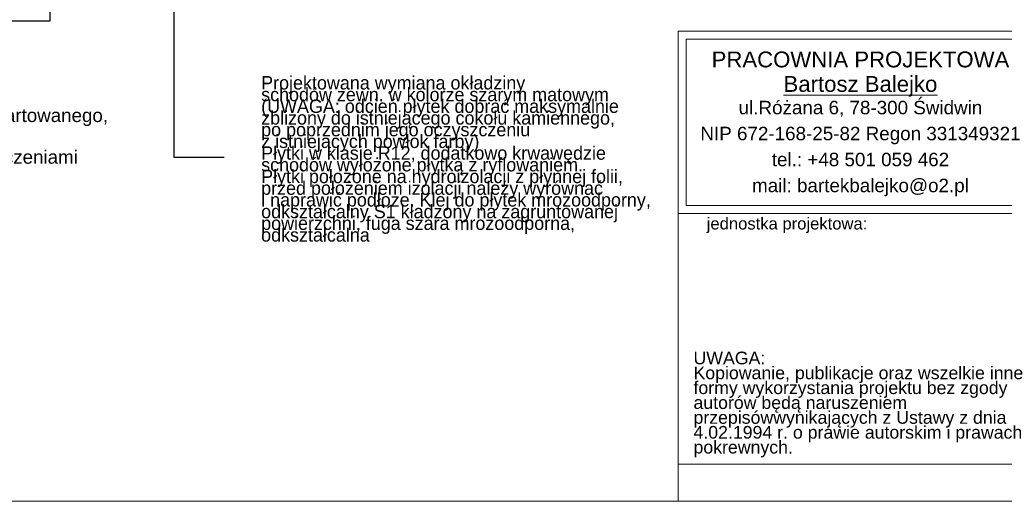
# Model space of a CAD drawing. Extents: x -396299 to -11759, y -15022 to 18278.
# Tile 43 of 205: x -293384 to -280166, y -11422 to -4954. Entities that reach past the tile are written whole.
import ezdxf

# ---------------------------------------------------------------- set-up
doc = ezdxf.new("R2010")
doc.units = 0
doc.header["$MEASUREMENT"] = 0
for name, color, linetype, lineweight in [('Arch opisy_Nr_Pióra__21', 7, 'Continuous', 13), ('Arch opisy_Nr_Pióra__5', 7, 'Continuous', 13), ('ARCH TABELA_Nr_Pióra__21', 7, 'Continuous', 13), ('ARCH TABELA_Nr_Pióra__7', 7, 'Continuous', 13)]:
    doc.layers.add(name, color=color, linetype=linetype, lineweight=lineweight)
doc.styles.add('GENERATED_STYLE_10', font='arial.ttf')
doc.styles.add('GENERATED_STYLE_3', font='txt')
doc.styles.add('GENERATED_STYLE_5', font='arial.ttf')
doc.styles.add('GENERATED_STYLE_6', font='arial.ttf')
doc.dimstyles.new('GENERATED_STYLE__11', dxfattribs={"dimtxt": 0.18, "dimasz": 109.44, "dimexe": 0.18, "dimexo": 0.0625, "dimgap": 0.09, "dimtad": 0, "dimtih": 1, "dimtoh": 1, "dimdec": 4, "dimzin": 0, "dimdsep": 46, "dimcen": 0.09, "dimadec": 0, "dimazin": 0, "dimtfac": 1, "dimtdec": 4, "dimtmove": 0, "dimatfit": 3, "dimldrblk": 'ARROWHEAD_11', "dimfxl": 0, "dimtolj": 1, "dimtzin": 0, "dimarcsym": 0})

# ---------------------------------------------------------------- blocks, each defined once
blk = doc.blocks.new('ARROWHEAD_11')
at = {"color": 0, "linetype": 'Continuous', "lineweight": 0}
blk.add_line((0, 0), (-1, 0), dxfattribs=at)
at = {"color": 0, "linetype": 'Continuous', "lineweight": 0, "const_width": 0.25, "flags": 128}
blk.add_lwpolyline([(-0.125, 0, 1), (0.125, 0, 1)], format="xyb", close=True, dxfattribs=at)

msp = doc.modelspace()

# ---------------------------------------------------------------- linework, layer by layer
at = {"layer": 'ARCH TABELA_Nr_Pióra__21', "linetype": 'Continuous'}
for p, q in [((-284543.7, -5110.5), (-267043.7, -5110.5)), ((-284543.7, -5110.5), (-279650.1, -5110.5)), ((-284543.7, -7557.3), (-284543.7, -5110.5)), ((-284543.7, -10921.6), (-284543.7, -5110.5)), ((-284437.4, -7450.9), (-284437.4, -5216.9)), ((-284437.4, -5216.9), (-279756.5, -5216.9)), ((-284437.4, -7450.9), (-279756.5, -7450.9)), ((-284543.7, -7557.3), (-279650.1, -7557.3)), ((-284543.7, -10921.6), (-279650.1, -10921.6)), ((-284543.7, -11421.6), (-284543.7, -10921.6)), ((-284543.7, -11421.6), (-284543.7, -10921.6)), ((-284543.7, -11421.6), (-284543.7, -10921.6)), ((-266543.7, -11421.6), (-341543.7, -11421.6))]:
    msp.add_line(p, q, dxfattribs=at)

# ---------------------------------------------------------------- texts
at = {"layer": 'Arch opisy_Nr_Pióra__21', "linetype": 'Continuous', "insert": (-290142.4, -6824.2), "char_height": 180, "width": 5395.77, "attachment_point": 4, "line_spacing_factor": 0.523712, "style": 'GENERATED_STYLE_3'}
msp.add_mtext('{Projektowana wymiana okładziny \\Pschodów zewn. w kolorze szarym matowym \\P(UWAGA: odcień płytek dobrać maksymalnie \\Pzbliżony do istniejącego cokołu kamiennego, \\Ppo poprzednim jego oczyszczeniu \\Pz istniejących powłok farby)  \\PPłytki w klasie R12, dodatkowo krwawędzie \\Pschodów wyłożone płytką z ryflowaniem.\\PPłytki położone na hydroizolacji z płynnej folii, \\Pprzed położeniem izolacji należy wyrównać \\Pi naprawić podłoże. Klej do płytek mrozoodporny, \\Podkształcalny S1 kładzony na zagruntowanej \\Ppowierzchni, fuga szara mrozoodporna, odkształcalna }', dxfattribs=at)
at = {"layer": 'Arch opisy_Nr_Pióra__5', "linetype": 'Continuous', "insert": (-297480.7, -5868.9), "char_height": 180, "width": 5831.986, "attachment_point": 1, "line_spacing_factor": 0.932281, "style": 'GENERATED_STYLE_10'}
msp.add_mtext('{UWAGA do konstrukcji szklanych:\\P- elementy szklane ze szkła float, hartowanego,\\P  laminowanego ze szlifem krawędzi\\P- dobór szkła należy sprawdzić obliczeniami \\P  statycznymi przez wykonawcę}', dxfattribs=at)
at = {"layer": 'ARCH TABELA_Nr_Pióra__7', "linetype": 'Continuous', "insert": (-282096.9, -5381.8), "char_height": 212.766, "attachment_point": 2, "line_spacing_factor": 0.926719, "style": 'GENERATED_STYLE_6'}
msp.add_mtext('{PRACOWNIA PROJEKTOWA\\P\\LBartosz Balejko}', dxfattribs=at)
at = {"layer": 'ARCH TABELA_Nr_Pióra__7', "linetype": 'Continuous', "style": 'GENERATED_STYLE_5'}
for s, insert, char_height, width, attachment_point, line_spacing_factor in [('{ul.Różana 6, 78-300 Świdwin\\PNIP 672-168-25-82 Regon 331349321\\Ptel.: +48 501 059 462\\Pmail: bartekbalejko@o2.pl}', (-282096.9, -6043.7), 180.852, 7974.447, 2, 1.156383), ('{UWAGA:\\PKopiowanie, publikacje oraz wszelkie inne formy wykorzystania projektu bez zgody autorów będą naruszeniem przepisówwynikających z Ustawy z dnia 4.02.1994 r. o prawie autorskim i prawach pokrewnych.}', (-284338.6, -9411.9), 170.2128, 4483.408, 1, 0.703415)]:
    msp.add_mtext(s, dxfattribs=dict(at, insert=insert, char_height=char_height, width=width, attachment_point=attachment_point, line_spacing_factor=line_spacing_factor))
at = {"layer": 'ARCH TABELA_Nr_Pióra__7', "linetype": 'Continuous', "insert": (-284160.8, -7611.9), "char_height": 159.58, "attachment_point": 1, "style": 'GENERATED_STYLE_5'}
msp.add_mtext('{jednostka projektowa:}', dxfattribs=at)

# ---------------------------------------------------------------- leaders
at = {"layer": 'Arch opisy_Nr_Pióra__21', "linetype": 'Continuous', "annotation_type": 0, "has_hookline": 1, "hookline_direction": 1}
for points, text_width in [([(-292978.7, -201.8), (-292978.7, -4973.8), (-293655.4, -4973.8)], 3677.1), ([(-291315.4, -3741.8), (-291315.4, -6798.4), (-290638.7, -6798.4)], 4971.4)]:
    msp.add_leader(points, dimstyle='GENERATED_STYLE__11', dxfattribs=dict(at, text_width=text_width))

doc.saveas('drawing.dxf')
